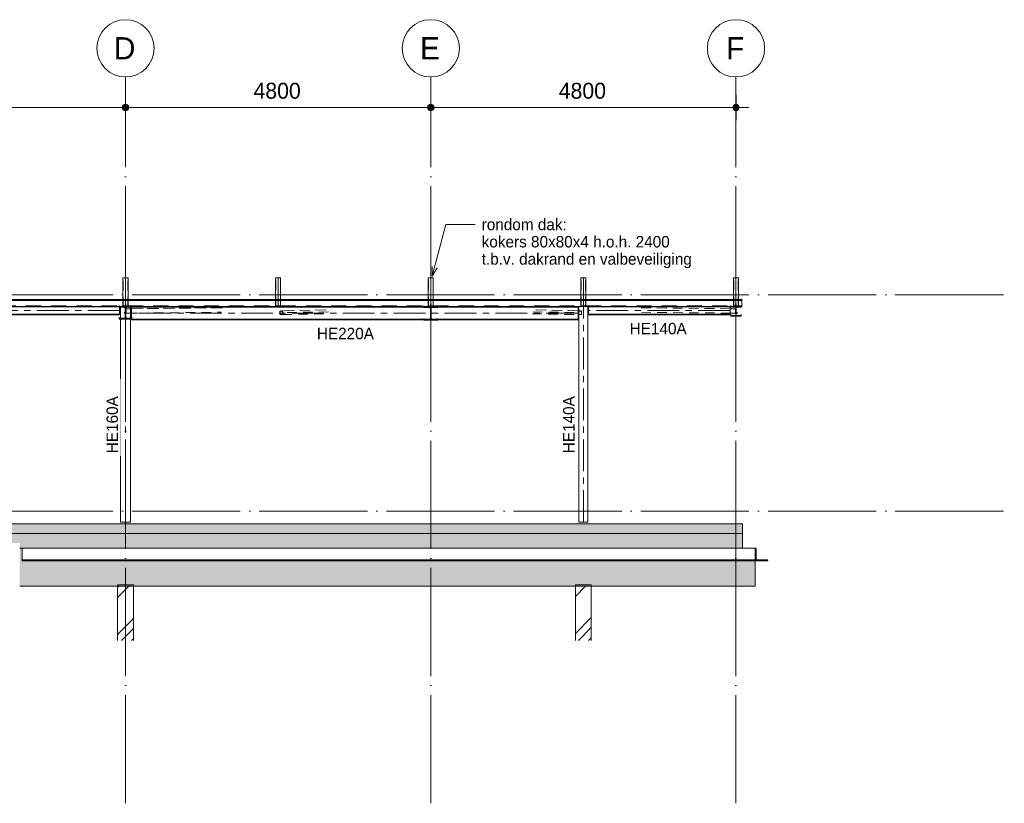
# Model space of a CAD drawing. Header units: millimetres. Extents: x -1359 to 538036, y -4592 to 9900.
# Tile 33 of 43: x 415008 to 430491, y -4592 to 7728. Entities that reach past the tile are written whole.
import ezdxf

# ---------------------------------------------------------------- set-up
doc = ezdxf.new("R2010")
doc.units = ezdxf.units.MM
for name, pattern in [('Overhead', [396.875, 238.125, -158.75]), ('WSP_hartlijn', [800, 500, -100, 100, -100]), ('WSP_hhidden', [250, 150, -100]), ('WSP_stramienlijn', [2000, 1700, -150, 0, -150])]:
    doc.linetypes.add(name, pattern=pattern)
for name, color, linetype, lineweight in [('00_algemeen - 0_18mm', 1, 'Continuous', 13), ('00_algemeen - hartlijn', 7, 'WSP_hartlijn', 13), ('00_algemeen - hhidden - 0_13mm', 7, 'WSP_hhidden', 13), ('00_algemeen - overhead', 7, 'Overhead', 13), ('00_maatvoering', 8, 'Continuous', 13), ('00_maatvoering-100', 8, 'Continuous', 13), ('00_text', 7, 'Continuous', 13), ('07_stramien', 4, 'Continuous', 13), ('07_stramien - levels', 7, 'Continuous', 13), ('16_funderingsconstructies', 2, 'Continuous', 18), ('17_paalfunderingen - prefab', 2, 'Continuous', 18), ('23_vloeren', 2, 'Continuous', 18), ('28_hoofddraagconstructies - kolommen en liggers', 1, 'Continuous', 13), ('28_hoofddraagconstructies - kolommen en liggers - staal', 1, 'Continuous', 13), ('28_hoofddraagconstructies - tags', 7, 'Continuous', 18)]:
    doc.layers.add(name, color=color, linetype=linetype, lineweight=lineweight)
doc.layers.add('16_funderingsconstructies - voeten en balken', color=2, linetype='Continuous')
doc.styles.add('Revittext', font='txt', dxfattribs={"height": 250})
doc.styles.add('Revittext_1', font='txt', dxfattribs={"height": 180})
doc.styles.add('Revittext_2', font='txt', dxfattribs={"height": 350})
doc.dimstyles.new('WSP_25_-_transparant', dxfattribs={"dimscale": 304.8, "dimtxt": 252.223969, "dimasz": 1.312336, "dimexe": 0.656168, "dimexo": 0.0625, "dimgap": 0.213255, "dimtad": 1, "dimdec": 0, "dimzin": 0, "dimdsep": 46, "dimtxsty": 'Revittext', "dimblk1": 'DOTSMALL', "dimblk2": 'DOTSMALL', "dimsah": 1, "dimcen": 0.09, "dimdle": 0.656168, "dimazin": 0, "dimtfac": 1, "dimtdec": 4, "dimtix": 1, "dimtmove": 0, "dimatfit": 3, "dimfxl": 0.656168, "dimfxlon": 1, "dimtvp": 1, "dimtolj": 1, "dimtzin": 0, "dimarcsym": 2})
pattern_1 = [(45, (9142.7, 0), (-449.013, 449.013), []), (45, (9301.45, 0), (0, 898.026), []), (45, (8983.95, 0), (0, 898.026), [])]

# ---------------------------------------------------------------- blocks, each defined once
blk = doc.blocks.new('28_WSP_SC_staal - HE v21-0 - HE160A - S235-1335186-as 7_')
at = {"layer": '00_algemeen - hartlijn'}
blk.add_line((19400, -170), (19400, 3220), dxfattribs=at)
at = {"layer": '28_hoofddraagconstructies - kolommen en liggers - staal'}
for p, q in [((19320, 3220), (19480, 3220)), ((19320, -170), (19320, 3220)), ((19480, 3220), (19480, -170)), ((19480, -170), (19320, -170))]:
    blk.add_line(p, q, dxfattribs=at)
blk = doc.blocks.new('28_WSP_SC_staal - HE v21-0 - HE140A - S235-1323463-as 7_')
at = {"layer": '00_algemeen - hartlijn'}
blk.add_line((26600, -170), (26600, 3220), dxfattribs=at)
at = {"layer": '28_hoofddraagconstructies - kolommen en liggers - staal'}
for p, q in [((26530, 3220), (26670, 3220)), ((26530, -170), (26530, 3220)), ((26670, 3220), (26670, -170)), ((26670, -170), (26530, -170))]:
    blk.add_line(p, q, dxfattribs=at)
blk = doc.blocks.new('28_WSP_SF_staal - HE v21-0 - HE140A-1328806-as 7_')
at = {"layer": '00_algemeen - hartlijn'}
blk.add_line((28907, 3154), (26683, 3154), dxfattribs=at)
at = {"layer": '28_hoofddraagconstructies - kolommen en liggers - staal'}
for p, q in [((26683, 3212), (26683, 3220)), ((28907, 3220), (26683, 3220)), ((26683, 3200), (26683, 3212)), ((28907, 3212), (26683, 3212)), ((26683, 3108), (26683, 3200)), ((26683, 3096), (26683, 3108)), ((28907, 3220), (28907, 3212)), ((28907, 3212), (28907, 3200)), ((28907, 3200), (28907, 3108)), ((28907, 3108), (28907, 3096)), ((26683, 3087), (26683, 3096)), ((28907, 3096), (26683, 3096)), ((28907, 3087), (26683, 3087)), ((28907, 3096), (28907, 3087))]:
    blk.add_line(p, q, dxfattribs=at)
blk = doc.blocks.new('28_WSP_SF_staal - HE v21-0 - HE220A-1335188-as 7_')
at = {"layer": '00_algemeen - hartlijn'}
blk.add_line((26517, 3115), (19493, 3115), dxfattribs=at)
at = {"layer": '28_hoofddraagconstructies - kolommen en liggers - staal'}
for p, q in [((19493, 3209), (19493, 3220)), ((26517, 3220), (19493, 3220)), ((19493, 3191), (19493, 3209)), ((26517, 3209), (19493, 3209)), ((19493, 3039), (19493, 3191)), ((26517, 3220), (26517, 3209)), ((26517, 3209), (26517, 3191)), ((26517, 3191), (26517, 3039)), ((19493, 3021), (19493, 3039)), ((19493, 3010), (19493, 3021)), ((26517, 3021), (19493, 3021)), ((26517, 3010), (19493, 3010)), ((26517, 3039), (26517, 3021)), ((26517, 3021), (26517, 3010))]:
    blk.add_line(p, q, dxfattribs=at)
blk = doc.blocks.new('28_WSP_SF_staal - HE v21-0 - HE140A-1335189-as 7_')
at = {"layer": '00_algemeen - hartlijn'}
blk.add_line((19307, 3154), (14720, 3154), dxfattribs=at)
at = {"layer": '28_hoofddraagconstructies - kolommen en liggers - staal'}
for p, q in [((19307, 3220), (14720, 3220)), ((19307, 3212), (14720, 3212)), ((19307, 3220), (19307, 3212)), ((19307, 3212), (19307, 3200)), ((19307, 3200), (19307, 3108)), ((19307, 3108), (19307, 3096)), ((19307, 3096), (14720, 3096)), ((19307, 3087), (14720, 3087)), ((19307, 3096), (19307, 3087))]:
    blk.add_line(p, q, dxfattribs=at)
blk = doc.blocks.new('28_WSP_SF_staal - HFL v21-0 - Lequ 200x200x16 - S235-1357829-as 7_')
at = {"layer": '00_algemeen - hhidden - 0_13mm'}
blk.add_line((29500, -764), (17775, -764), dxfattribs=at)
blk = doc.blocks.new('28_WSP_SF_staal - HE v21-0 - HE160A-1328804-as 7_')
at = {"layer": '00_algemeen - hartlijn'}
blk.add_line((29000, 3220), (29000, 3219), dxfattribs=at)
blk = doc.blocks.new('28_WSP_SC_staal - RHS v18-0 - SHSC 80x80x4 - S275-1327757-as 7_')
at = {"layer": '00_algemeen - hartlijn'}
blk.add_line((29000, 3220), (29000, 3670), dxfattribs=at)
at = {"layer": '00_algemeen - hhidden - 0_13mm'}
for p, q in [((28964, 3220), (28964, 3670)), ((29036, 3220), (29036, 3670))]:
    blk.add_line(p, q, dxfattribs=at)
at = {"layer": '28_hoofddraagconstructies - kolommen en liggers - staal'}
for p, q in [((28960, 3670), (28960, 3220)), ((28960, 3670), (28968, 3670)), ((28968, 3670), (29032, 3670)), ((29032, 3670), (29040, 3670)), ((29040, 3220), (29040, 3670)), ((28968, 3220), (28960, 3220)), ((29032, 3220), (28968, 3220)), ((29040, 3220), (29032, 3220))]:
    blk.add_line(p, q, dxfattribs=at)
blk = doc.blocks.new('28_WSP_SC_staal - RHS v18-0 - SHSC 80x80x4 - S275-V108-as 7_')
at = {"layer": '00_algemeen - hartlijn'}
blk.add_line((9800, 3220), (9800, 3670), dxfattribs=at)
at = {"layer": '00_algemeen - hhidden - 0_13mm'}
for p, q in [((9764, 3220), (9764, 3670)), ((9836, 3220), (9836, 3670))]:
    blk.add_line(p, q, dxfattribs=at)
at = {"layer": '28_hoofddraagconstructies - kolommen en liggers - staal'}
for p, q in [((9760, 3670), (9760, 3220)), ((9760, 3670), (9768, 3670)), ((9768, 3670), (9832, 3670)), ((9832, 3670), (9840, 3670)), ((9840, 3220), (9840, 3670))]:
    blk.add_line(p, q, dxfattribs=at)
blk = doc.blocks.new('17_WSP_FD_prefab - fundatiepaal v18-0 - 250x250-1088808-as 7_')
at = {"layer": '16_funderingsconstructies', "lineweight": 13}
h = blk.add_hatch(dxfattribs=at)
h.set_pattern_fill('FP_1', color=50, style=0, pattern_type=2)
h.set_pattern_definition(pattern_1)
h.paths.add_polyline_path([(26725, -2034), (26725, -1180), (26475, -1180), (26475, -2034)])
at = {"layer": '16_funderingsconstructies', "color": 135, "lineweight": 13}
for p, q in [((26475, -1180), (26475, -1160)), ((26725, -1160), (26475, -1160)), ((26725, -1160), (26725, -1180))]:
    blk.add_line(p, q, dxfattribs=at)
at = {"layer": '17_paalfunderingen - prefab', "color": 55}
for p, q in [((26475, -2034), (26475, -1180)), ((26725, -1180), (26725, -2034))]:
    blk.add_line(p, q, dxfattribs=at)
blk = doc.blocks.new('17_WSP_FD_prefab - fundatiepaal v18-0 - 250x250-V106-as 7_')
at = {"layer": '16_funderingsconstructies', "lineweight": 13}
h = blk.add_hatch(dxfattribs=at)
h.set_pattern_fill('FP_1', color=50, style=0, pattern_type=2)
h.set_pattern_definition(pattern_1)
h.paths.add_polyline_path([(19275, -2034), (19525, -2034), (19525, -1180), (19275, -1180)])
at = {"layer": '16_funderingsconstructies', "color": 135, "lineweight": 13}
for p, q in [((19275, -1180), (19275, -1160)), ((19525, -1160), (19275, -1160)), ((19525, -1160), (19525, -1180))]:
    blk.add_line(p, q, dxfattribs=at)
at = {"layer": '17_paalfunderingen - prefab', "color": 55}
for p, q in [((19275, -2034), (19275, -1180)), ((19525, -1180), (19525, -2034))]:
    blk.add_line(p, q, dxfattribs=at)
blk = doc.blocks.new('28_WSP_SF_staal - HFL v21-0 - Lequ 70x70x7-1325702-as 7_')
at = {"layer": '28_hoofddraagconstructies - kolommen en liggers', "linetype": 'WSP_hhidden'}
for p, q in [((19378, 3117), (19378, 3115)), ((19378, 3115), (19409, 3113)), ((19404, 3122), (19380, 3122)), ((19402, 3121), (19380, 3122)), ((19406, 3179), (19406, 3129)), ((19480, 3184), (19408, 3183)), ((19409, 3183), (19408, 3183)), ((19409, 3183), (19480, 3184)), ((19409, 3113), (19409, 3183)), ((19409, 3113), (19480, 3114)), ((20926, 3198), (19493, 3184)), ((19493, 3184), (20907, 3198)), ((19493, 3114), (19586, 3115)), ((19596, 3115), (20904, 3128))]:
    blk.add_line(p, q, dxfattribs=at)
for centre, major_axis, start_param, end_param in [((19380, 3117), (-0.04, 4.5), 0, 1.548526), ((19402, 3130), (-0.09, 9), 3.119323, 4.690119), ((19408, 3179), (-0.04, 4.5), 0, 1.548526)]:
    blk.add_ellipse(centre, major_axis=major_axis, ratio=0.442926, start_param=start_param, end_param=end_param, dxfattribs=at)
at = {"layer": '28_hoofddraagconstructies - kolommen en liggers - staal'}
for p, q in [((19493, 3184), (19480, 3184)), ((19480, 3184), (19493, 3184)), ((19480, 3114), (19493, 3114))]:
    blk.add_line(p, q, dxfattribs=at)
blk = doc.blocks.new('28_WSP_SF_staal - HFL v21-0 - Lequ 70x70x7-V109-as 7_')
at = {"layer": '28_hoofddraagconstructies - kolommen en liggers', "linetype": 'WSP_hhidden'}
for p, q in [((28907, 3184), (27492, 3198)), ((27510, 3198), (28907, 3184)), ((27513, 3128), (28907, 3114)), ((29003, 3122), (28996, 3122)), ((28997, 3114), (29003, 3114)), ((29003, 3121), (28998, 3121))]:
    blk.add_line(p, q, dxfattribs=at)
blk.add_ellipse((28998, 3130), major_axis=(0.09, 9), ratio=0.447053, start_param=2.902114, end_param=3.163914, dxfattribs=at)
at = {"layer": '28_hoofddraagconstructies - kolommen en liggers - staal'}
for p, q in [((28992, 3183), (28907, 3184)), ((28907, 3184), (28991, 3183)), ((28907, 3114), (28991, 3113)), ((28991, 3183), (28991, 3183)), ((28991, 3183), (28991, 3113)), ((28991, 3113), (28997, 3114)), ((28994, 3129), (28994, 3179)), ((29020, 3122), (29003, 3122)), ((29020, 3122), (29003, 3121)), ((29003, 3114), (29022, 3115)), ((29022, 3115), (29022, 3117))]:
    blk.add_line(p, q, dxfattribs=at)
for centre, major_axis, start_param, end_param in [((28992, 3179), (0.04, 4.5), 4.73471, 6.283185), ((28998, 3130), (0.09, 9), 1.593117, 2.902114), ((29020, 3117), (0.04, 4.5), 4.73471, 6.283185)]:
    blk.add_ellipse(centre, major_axis=major_axis, ratio=0.447053, start_param=start_param, end_param=end_param, dxfattribs=at)
blk = doc.blocks.new('28_WSP_SF_staal - RHS v18-0 - SHSC 60x60x4 - S275-1332407-as 7_')
at = {"layer": '28_hoofddraagconstructies - kolommen en liggers', "linetype": 'WSP_hhidden'}
for p, q in [((21829, 3144), (21829, 3100)), ((21832, 3100), (21832, 3143)), ((21835, 3151), (21835, 3151)), ((21866, 3151), (21835, 3151)), ((21835, 3147), (21866, 3147)), ((22539, 3165), (21836, 3151)), ((22550, 3165), (21851, 3151)), ((21866, 3091), (22601, 3105)), ((21869, 3143), (21869, 3099)), ((21872, 3099), (21872, 3143)), ((22592, 3135), (21872, 3121)), ((21866, 3095), (21835, 3095)), ((21835, 3091), (21866, 3091))]:
    blk.add_line(p, q, dxfattribs=at)
for centre, major_axis, start_param, end_param in [((21835, 3143), (-0.16, 8), 0, 1.542564), ((21835, 3099), (-0.16, 8), 1.542564, 3.11336), ((21835, 3143), (-0.08, 4), 0.233567, 1.542564), ((21835, 3099), (-0.08, 4), 1.542564, 3.11336), ((21866, 3143), (-0.16, 8), 5.993163, 6.254953), ((21866, 3143), (-0.08, 4), 4.684157, 6.254953), ((21866, 3099), (-0.08, 4), 3.11336, 4.684157), ((21866, 3143), (-0.16, 8), 5.731364, 5.993154), ((21866, 3143), (-0.16, 8), 5.469555, 5.731354), ((21866, 3143), (-0.16, 8), 5.207755, 5.469555), ((21866, 3143), (-0.16, 8), 4.945956, 5.207755), ((21866, 3099), (-0.16, 8), 4.160558, 4.422357), ((21866, 3143), (-0.16, 8), 4.684157, 4.945956), ((21866, 3099), (-0.16, 8), 4.422357, 4.684157), ((21866, 3099), (-0.16, 8), 3.11336, 3.141593), ((21866, 3099), (-0.16, 8), 3.178635, 3.375151), ((21866, 3099), (-0.16, 8), 3.37516, 3.636949), ((21866, 3099), (-0.16, 8), 3.636959, 3.898759), ((21866, 3099), (-0.16, 8), 3.898759, 4.160558)]:
    blk.add_ellipse(centre, major_axis=major_axis, ratio=0.706966, start_param=start_param, end_param=end_param, dxfattribs=at)
blk = doc.blocks.new('28_WSP_SF_staal - RHS v18-0 - SHSC 60x60x4 - S275-1332421-as 7_')
at = {"layer": '00_algemeen - hartlijn'}
for p, q in [((26517, 3152), (26530, 3152)), ((26517, 3121), (26528, 3121))]:
    blk.add_line(p, q, dxfattribs=at)
at = {"layer": '28_hoofddraagconstructies - kolommen en liggers', "linetype": 'WSP_hhidden'}
for p, q in [((25799, 3105), (26517, 3091)), ((25808, 3135), (26517, 3121)), ((25850, 3165), (26517, 3152)), ((26517, 3152), (25861, 3165)), ((26564, 3151), (26530, 3152)), ((26530, 3152), (26549, 3151)), ((26531, 3099), (26531, 3143)), ((26565, 3151), (26534, 3151)), ((26534, 3147), (26565, 3147)), ((26565, 3151), (26565, 3151)), ((26568, 3143), (26568, 3100)), ((26571, 3100), (26571, 3144)), ((26530, 3091), (26534, 3091)), ((26565, 3095), (26534, 3095)), ((26534, 3091), (26565, 3091))]:
    blk.add_line(p, q, dxfattribs=at)
for centre, major_axis, start_param, end_param in [((26534, 3143), (0.16, 8), 0.028232, 0.81362), ((26534, 3143), (0.08, 4), 0.028232, 1.599029), ((26534, 3099), (0.08, 4), 1.599029, 3.169825), ((26565, 3143), (0.16, 8), 4.740621, 6.283185), ((26565, 3143), (0.08, 4), 4.740621, 6.283185), ((26565, 3099), (0.16, 8), 3.169825, 4.740621), ((26565, 3099), (0.08, 4), 3.169825, 4.740621), ((26534, 3099), (0.16, 8), 2.384437, 3.169825)]:
    blk.add_ellipse(centre, major_axis=major_axis, ratio=0.706966, start_param=start_param, end_param=end_param, dxfattribs=at)
at = {"layer": '28_hoofddraagconstructies - kolommen en liggers - staal'}
for p, q in [((26530, 3152), (26517, 3152)), ((26528, 3143), (26528, 3099)), ((26517, 3091), (26530, 3091))]:
    blk.add_line(p, q, dxfattribs=at)
for centre, start_param, end_param in [((26534, 3143), 0.813631, 1.599029), ((26534, 3099), 1.599029, 2.384427)]:
    blk.add_ellipse(centre, major_axis=(0.16, 8), ratio=0.706966, start_param=start_param, end_param=end_param, dxfattribs=at)
blk = doc.blocks.new('Grid - Stramienbol 9_0mm-3500-as 7_')
at = {"layer": '07_stramien'}
blk.add_circle((9800, 7278), 450, dxfattribs=at)
blk = doc.blocks.new('DIMBLOCK85-as 7_')
at = {"layer": '00_maatvoering-100'}
h = blk.add_hatch(color=256, dxfattribs=at)
edge = h.paths.add_edge_path()
edge.add_arc((411872, 6347), 50, 0, 360)
h = blk.add_hatch(color=256, dxfattribs=at)
edge = h.paths.add_edge_path()
edge.add_arc((416672, 6347), 50, 0, 360)
for p, q in [((411872, 6547), (411872, 6147)), ((411872, 6347), (411872, 6547)), ((416672, 6547), (416672, 6147)), ((416672, 6347), (416672, 6547)), ((411872, 6347), (416672, 6347))]:
    blk.add_line(p, q, dxfattribs=at)
for centre in [(411872, 6347), (416672, 6347)]:
    blk.add_circle(centre, 50, dxfattribs=at)
at = {"layer": '00_maatvoering-100', "color": 0, "insert": (413884, 6736), "char_height": 250, "width": 931.29, "attachment_point": 1, "line_spacing_factor": 0.931288, "style": 'Revittext'}
blk.add_mtext('4800', dxfattribs=at)
blk = doc.blocks.new('_DotSmall')
at = {"color": 0, "linetype": 'ByBlock', "const_width": 0.5}
blk.add_lwpolyline([(-0.0625, 0, 1), (0.0625, 0, 1)], format="xyb", close=True, dxfattribs=at)
blk = doc.blocks.new('DIMBLOCK86-as 7_')
at = {"layer": '00_maatvoering-100'}
h = blk.add_hatch(color=256, dxfattribs=at)
edge = h.paths.add_edge_path()
edge.add_arc((416672, 6347), 50, 0, 360)
h = blk.add_hatch(color=256, dxfattribs=at)
edge = h.paths.add_edge_path()
edge.add_arc((421472, 6347), 50, 0, 360)
for p, q in [((416672, 6547), (416672, 6147)), ((416672, 6347), (416672, 6547)), ((421472, 6547), (421472, 6147)), ((421472, 6347), (421472, 6547)), ((416672, 6347), (421472, 6347))]:
    blk.add_line(p, q, dxfattribs=at)
for centre in [(416672, 6347), (421472, 6347)]:
    blk.add_circle(centre, 50, dxfattribs=at)
at = {"layer": '00_maatvoering-100', "color": 0, "insert": (418684, 6736), "char_height": 250, "width": 931.29, "attachment_point": 1, "line_spacing_factor": 0.931288, "style": 'Revittext'}
blk.add_mtext('4800', dxfattribs=at)
blk = doc.blocks.new('DIMBLOCK87-as 7_')
at = {"layer": '00_maatvoering-100'}
h = blk.add_hatch(color=256, dxfattribs=at)
edge = h.paths.add_edge_path()
edge.add_arc((421472, 6347), 50, 0, 360)
h = blk.add_hatch(color=256, dxfattribs=at)
edge = h.paths.add_edge_path()
edge.add_arc((426272, 6347), 50, 0, 360)
for p, q in [((421472, 6547), (421472, 6147)), ((421472, 6347), (421472, 6547)), ((426272, 6547), (426272, 6147)), ((426272, 6347), (426272, 6547)), ((421472, 6347), (426472, 6347))]:
    blk.add_line(p, q, dxfattribs=at)
for centre in [(421472, 6347), (426272, 6347)]:
    blk.add_circle(centre, 50, dxfattribs=at)
at = {"layer": '00_maatvoering-100', "color": 0, "insert": (423484, 6736), "char_height": 250, "width": 931.29, "attachment_point": 1, "line_spacing_factor": 0.931288, "style": 'Revittext'}
blk.add_mtext('4800', dxfattribs=at)

msp = doc.modelspace()

# ---------------------------------------------------------------- hatches: boundary and pattern name
at = {"layer": '16_funderingsconstructies - voeten en balken'}
for points in [[(425107, -580), (426271.7, -580), (426271.7, -350), (406971.7, -350), (406971.7, -580), (414735.2, -580), (414735.2, -500), (415008.2, -500), (415008.2, -580), (422282.1, -580)], [(426271.7, -580), (426371.7, -580), (426371.7, -350), (426271.7, -350)], [(426571.7, -1180), (426571.7, -780), (426271.7, -780), (426271.7, -1180), (426383.5, -1180)]]:
    msp.add_hatch(color=90, dxfattribs=at).paths.add_polyline_path(points)
h = msp.add_hatch(color=90, dxfattribs=at)
h.paths.add_polyline_path([(406771.7, -1180), (414735.2, -1180), (414734.4, -580), (414696.7, -580), (414696.7, -780), (406771.7, -780)])
h.paths.add_polyline_path([(426271.7, -1180), (426271.7, -780), (415046.7, -780), (415046.7, -580), (415008.2, -580), (415008.2, -1180), (425107, -1180)])
at = {"layer": '23_vloeren'}
msp.add_hatch(color=90, dxfattribs=at).paths.add_polyline_path([(426271.7, -350), (426371.7, -350), (426371.7, -200), (406971.7, -200), (406971.7, -350), (425107, -350)])

# ---------------------------------------------------------------- linework, layer by layer
at = {"layer": '00_algemeen - 0_18mm'}
for p, q in [((414311.3, 3315.3), (416632, 3315.3)), ((416711.3, 3315.3), (419032, 3315.3)), ((419111.3, 3315.3), (421432, 3315.3)), ((421511.3, 3315.3), (423832, 3315.3)), ((423911.3, 3315.3), (426232, 3315.3)), ((426311.3, 3315.3), (426361.7, 3315.3))]:
    msp.add_line(p, q, dxfattribs=at)
at = {"layer": '00_algemeen - overhead'}
for p, q in [((414311.7, 3228.9), (416631.7, 3228.9)), ((416711.7, 3228.9), (419031.7, 3228.9)), ((419111.7, 3228.9), (421431.7, 3228.9)), ((421511.7, 3228.9), (423831.7, 3228.9)), ((423911.7, 3228.9), (426231.7, 3228.9)), ((426311.7, 3228.9), (426361.7, 3228.9))]:
    msp.add_line(p, q, dxfattribs=at)
at = {"layer": '00_text', "color": 250, "lineweight": 18}
for p, q in [((421494, 3693.7), (421709.6, 4508.4)), ((421709.6, 4508.4), (422172.5, 4508.4)), ((421494, 3693.7), (421493.6, 3849)), ((421494, 3693.7), (421571.3, 3828.4))]:
    msp.add_line(p, q, dxfattribs=at)
at = {"layer": '07_stramien', "linetype": 'WSP_stramienlijn'}
for p, q in [((416671.7, -4592.4), (416671.7, 6828)), ((421471.7, -4592.4), (421471.7, 6828)), ((426271.7, -4592.4), (426271.7, 6828))]:
    msp.add_line(p, q, dxfattribs=at)
at = {"layer": '07_stramien - levels', "linetype": 'WSP_stramienlijn'}
for p, q in [((402774.6, 3400), (430490.7, 3400)), ((402774.6, 0), (430490.7, 0))]:
    msp.add_line(p, q, dxfattribs=at)
at = {"layer": '16_funderingsconstructies - voeten en balken', "color": 55, "lineweight": 18}
for p, q in [((406971.7, -350), (426271.7, -350)), ((426271.7, -350), (426371.7, -350)), ((426371.7, -580), (426371.7, -350)), ((415046.7, -580), (415008.2, -580)), ((426571.7, -780), (426571.7, -1180)), ((426271.7, -1180), (415008.2, -1180)), ((426571.7, -1180), (426271.7, -1180))]:
    msp.add_line(p, q, dxfattribs=at)
at = {"layer": '23_vloeren'}
for p, q in [((414311.2, 3326.1), (416632, 3326.1)), ((416711.2, 3326.1), (419032, 3326.1)), ((419111.2, 3326.1), (421432, 3326.1)), ((421511.2, 3326.1), (423832, 3326.1)), ((423911.2, 3326.1), (426232, 3326.1)), ((426311.2, 3326.1), (426361.7, 3326.1)), ((426361.7, 3341.1), (426361.7, 3218.1)), ((416591.7, 3218.1), (416579, 3218.1)), ((416764.4, 3218.1), (416751.7, 3218.1)), ((423801.7, 3218.1), (423789, 3218.1)), ((423954.4, 3218.1), (423941.7, 3218.1)), ((426191.7, 3218.1), (426179, 3218.1)), ((426361.7, 3218.1), (426351.7, 3218.1))]:
    msp.add_line(p, q, dxfattribs=at)
at = {"layer": '23_vloeren', "linetype": 'WSP_hhidden', "lineweight": 13}
for p, q in [((416632, 3326.1), (416711.2, 3326.1)), ((416632, 3315.3), (416711.2, 3315.3)), ((419032, 3326.1), (419111.2, 3326.1)), ((419032, 3315.3), (419111.2, 3315.3)), ((421432, 3326.1), (421511.2, 3326.1)), ((421432, 3315.3), (421511.2, 3315.3)), ((423832, 3326.1), (423911.2, 3326.1)), ((423832, 3315.3), (423911.2, 3315.3)), ((426232, 3326.1), (426311.2, 3326.1)), ((426232, 3315.3), (426311.2, 3315.3)), ((416579, 3218.1), (411751.8, 3218.1)), ((416751.7, 3218.1), (416591.8, 3218.1)), ((416631.8, 3228.9), (416711.7, 3228.9)), ((423789, 3218.1), (416764.5, 3218.1)), ((419031.8, 3228.9), (419111.7, 3228.9)), ((421431.8, 3228.9), (421511.7, 3228.9)), ((423941.7, 3218.1), (423801.8, 3218.1)), ((423831.8, 3228.9), (423911.7, 3228.9)), ((426179, 3218.1), (423954.5, 3218.1)), ((426351.7, 3218.1), (426191.8, 3218.1)), ((426231.8, 3228.9), (426311.7, 3228.9))]:
    msp.add_line(p, q, dxfattribs=at)
at = {"layer": '23_vloeren', "color": 55}
for p, q in [((406971.7, -200), (426371.7, -200)), ((426371.7, -200), (426371.7, -350)), ((426371.7, -350), (406971.7, -350))]:
    msp.add_line(p, q, dxfattribs=at)
at = {"layer": '28_hoofddraagconstructies - kolommen en liggers', "linetype": 'WSP_hhidden'}
for p, q in [((416571.7, 3221.9), (416571.7, 3235.1)), ((416571.7, 3221.9), (416571.7, 3206.9)), ((416771.7, 3221.9), (416571.7, 3221.9)), ((416571.7, 3206.9), (416579, 3206.9)), ((416591.8, 3206.9), (416649.2, 3206.9)), ((416667.2, 3188.9), (416667.2, 3054.9)), ((416676.2, 3123.4), (416676.2, 3188.9)), ((416676.2, 3054.9), (416676.2, 3123.1)), ((416694.2, 3206.9), (416751.7, 3206.9)), ((416764.5, 3206.9), (416771.7, 3206.9)), ((416771.7, 3235.1), (416771.7, 3221.9)), ((416771.7, 3206.9), (416771.7, 3221.9)), ((421361.7, 3221.2), (421361.7, 3235.1)), ((421361.7, 3221.2), (421361.7, 3205.2)), ((421581.7, 3221.2), (421361.7, 3221.2)), ((421361.7, 3205.2), (421449, 3205.2)), ((421467, 3187.2), (421467, 3035.2)), ((421476.5, 3035.2), (421476.5, 3187.2)), ((421494.5, 3205.2), (421581.7, 3205.2)), ((421581.7, 3235.1), (421581.7, 3221.2)), ((421581.7, 3205.2), (421581.7, 3221.2)), ((426191.7, 3220.1), (426191.7, 3235.1)), ((426351.7, 3235.1), (426351.7, 3220.1)), ((416649.2, 3036.9), (416591.8, 3036.9)), ((416591.8, 3021.9), (416751.7, 3021.9)), ((416751.7, 3036.9), (416694.2, 3036.9)), ((416771.7, 3036.9), (416764.5, 3036.9)), ((416764.5, 3021.9), (416771.7, 3021.9)), ((416771.7, 3050.1), (416771.7, 3036.9)), ((416771.7, 3021.9), (416771.7, 3036.9)), ((421361.7, 3031.1), (421361.7, 3017.2)), ((421449, 3017.2), (421361.7, 3017.2)), ((421361.7, 3017.2), (421361.7, 3010.2)), ((421581.7, 3017.2), (421494.5, 3017.2)), ((421581.7, 3031.1), (421581.7, 3017.2)), ((421581.7, 3010.2), (421581.7, 3017.2)), ((426571.7, -780), (426571.7, -580))]:
    msp.add_line(p, q, dxfattribs=at)
at = {"layer": '28_hoofddraagconstructies - kolommen en liggers', "color": 135}
for p, q in [((426271.7, -350), (426271.7, -1180)), ((426571.7, -580), (426571.7, -780))]:
    msp.add_line(p, q, dxfattribs=at)
at = {"layer": '28_hoofddraagconstructies - kolommen en liggers', "linetype": 'WSP_hhidden'}
for centre, major_axis, start_param, end_param in [((416649.2, 3188.9), (18, 0), 0, 1.5707963), ((416694.2, 3188.9), (18, 0), 1.5707963, 3.1415927), ((421449, 3187.2), (18, 0), 0, 1.5707963), ((421494.5, 3187.2), (18, 0), 1.5707963, 3.1415927), ((416649.2, 3054.9), (18, 0), 4.712389, 6.2831853), ((416694.2, 3054.9), (18, 0), 3.1415927, 4.712389), ((421449, 3035.2), (18, 0), 4.712389, 6.2831853), ((421494.5, 3035.2), (18, 0), 3.1415927, 4.712389), ((426253.7, 3090.7), (15, 0), 5.7595865, 6.0213859), ((426253.7, 3090.7), (15, 0), 6.0284843, 6.2831853), ((426289.7, 3090.7), (15, 0), 3.7849676, 3.9269908)]:
    msp.add_ellipse(centre, major_axis=major_axis, ratio=0.9998007, start_param=start_param, end_param=end_param, dxfattribs=at)
at = {"layer": '28_hoofddraagconstructies - kolommen en liggers - staal'}
for p, q in [((416579, 3206.9), (416591.7, 3206.9)), ((416751.7, 3206.9), (416764.4, 3206.9)), ((426191.7, 3218.7), (426191.7, 3220.1)), ((426191.7, 3218.7), (426191.7, 3209.7)), ((426351.7, 3218.7), (426191.7, 3218.7)), ((426191.7, 3209.7), (426253.7, 3209.7)), ((426268.7, 3194.7), (426268.7, 3090.7)), ((426274.7, 3090.7), (426274.7, 3194.7)), ((426289.7, 3209.7), (426351.7, 3209.7)), ((426351.7, 3220.1), (426351.7, 3218.7)), ((426351.7, 3209.7), (426351.7, 3218.7)), ((416571.7, 3050.1), (416571.7, 3036.9)), ((416591.7, 3036.9), (416571.7, 3036.9)), ((416571.7, 3036.9), (416571.7, 3021.9)), ((416571.7, 3021.9), (416591.7, 3021.9)), ((416764.4, 3036.9), (416751.7, 3036.9)), ((416751.7, 3021.9), (416764.4, 3021.9)), ((421361.7, 3010.1), (421361.7, 3001.2)), ((421361.7, 3001.2), (421581.7, 3001.2)), ((421581.7, 3001.2), (421581.7, 3010.1)), ((426191.7, 3092.1), (426191.7, 3075.7)), ((426253.7, 3075.7), (426191.7, 3075.7)), ((426191.7, 3075.7), (426191.7, 3066.7)), ((426191.7, 3066.7), (426351.7, 3066.7)), ((426351.7, 3075.7), (426289.7, 3075.7)), ((426351.7, 3092.1), (426351.7, 3075.7)), ((426351.7, 3066.7), (426351.7, 3075.7)), ((426578.7, -580), (415046.7, -580)), ((415046.7, -589), (415046.7, -580)), ((415046.7, -746), (415046.7, -589)), ((426587.7, -746), (426587.7, -589)), ((426587.7, -589), (426587.7, -746)), ((415046.7, -764), (415046.7, -746)), ((426762.7, -764), (415046.7, -764)), ((415046.7, -773), (415046.7, -764)), ((415046.7, -780), (415046.7, -773)), ((426771.7, -780), (426771.7, -773)), ((426771.7, -773), (426771.7, -780)), ((426771.7, -780), (415046.7, -780))]:
    msp.add_line(p, q, dxfattribs=at)
at = {"layer": '28_hoofddraagconstructies - kolommen en liggers - staal', "flags": 128}
for points in [[(426587.7, -589), (426585.1, -582.6), (426578.7, -580)], [(426578.7, -580), (426585.1, -582.6), (426587.7, -589)], [(426605.5, -764), (426596.7, -761.6), (426590.1, -755), (426587.7, -746)], [(426587.7, -746), (426590.1, -755), (426596.7, -761.6), (426605.5, -764)], [(426762.8, -764), (426769.1, -766.6), (426771.7, -773)], [(426771.7, -773), (426769.1, -766.6), (426762.9, -764)]]:
    msp.add_lwpolyline(points, dxfattribs=at)
at = {"layer": '28_hoofddraagconstructies - kolommen en liggers - staal'}
for centre, start_param, end_param in [((426253.7, 3194.7), 0, 1.5707963), ((426289.7, 3194.7), 1.5707963, 3.1415927), ((426253.7, 3090.7), 4.712389, 5.7595865), ((426289.7, 3090.7), 3.1415927, 3.7816509), ((426289.7, 3090.7), 3.9269908, 4.712389)]:
    msp.add_ellipse(centre, major_axis=(15, 0), ratio=0.9998007, start_param=start_param, end_param=end_param, dxfattribs=at)

# ---------------------------------------------------------------- block references
at = {"layer": '00_algemeen - hartlijn'}
msp.add_blockref('28_WSP_SF_staal - HE v21-0 - HE160A-1328804-as 7_', (397271.7, 0), dxfattribs=at)
at = {"layer": '00_algemeen - hhidden - 0_13mm'}
msp.add_blockref('28_WSP_SF_staal - HFL v21-0 - Lequ 200x200x16 - S235-1357829-as 7_', (397271.7, 0), dxfattribs=at)
at = {"layer": '07_stramien'}
for p in [(406871.7, 0), (411671.7, 0), (416471.7, 0)]:
    msp.add_blockref('Grid - Stramienbol 9_0mm-3500-as 7_', p, dxfattribs=at)
at = {"layer": '16_funderingsconstructies', "color": 135, "lineweight": 13}
for name in ['17_WSP_FD_prefab - fundatiepaal v18-0 - 250x250-V106-as 7_', '17_WSP_FD_prefab - fundatiepaal v18-0 - 250x250-1088808-as 7_']:
    msp.add_blockref(name, (397271.7, 0), dxfattribs=at)
at = {"layer": '28_hoofddraagconstructies - kolommen en liggers'}
for name, p in [('28_WSP_SC_staal - RHS v18-0 - SHSC 80x80x4 - S275-V108-as 7_', (406871.7, 0)), ('28_WSP_SC_staal - RHS v18-0 - SHSC 80x80x4 - S275-V108-as 7_', (409271.7, 0)), ('28_WSP_SC_staal - RHS v18-0 - SHSC 80x80x4 - S275-V108-as 7_', (411671.7, 0)), ('28_WSP_SC_staal - RHS v18-0 - SHSC 80x80x4 - S275-V108-as 7_', (414071.7, 0)), ('28_WSP_SC_staal - RHS v18-0 - SHSC 80x80x4 - S275-1327757-as 7_', (397271.7, 0)), ('28_WSP_SF_staal - HE v21-0 - HE140A-1335189-as 7_', (397271.7, 0)), ('28_WSP_SC_staal - HE v21-0 - HE160A - S235-1335186-as 7_', (397271.7, 0)), ('28_WSP_SF_staal - HE v21-0 - HE220A-1335188-as 7_', (397271.7, 0)), ('28_WSP_SC_staal - HE v21-0 - HE140A - S235-1323463-as 7_', (397271.7, 0)), ('28_WSP_SF_staal - HE v21-0 - HE140A-1328806-as 7_', (397271.7, 0))]:
    msp.add_blockref(name, p, dxfattribs=at)
at = {"layer": '28_hoofddraagconstructies - kolommen en liggers', "linetype": 'WSP_hhidden'}
for name in ['28_WSP_SF_staal - HFL v21-0 - Lequ 70x70x7-1325702-as 7_', '28_WSP_SF_staal - RHS v18-0 - SHSC 60x60x4 - S275-1332407-as 7_', '28_WSP_SF_staal - RHS v18-0 - SHSC 60x60x4 - S275-1332421-as 7_', '28_WSP_SF_staal - HFL v21-0 - Lequ 70x70x7-V109-as 7_']:
    msp.add_blockref(name, (397271.7, 0), dxfattribs=at)

# ---------------------------------------------------------------- texts
at = {"layer": '00_text', "lineweight": 18, "char_height": 180, "attachment_point": 1, "style": 'Revittext_1'}
for s, insert, width in [('rondom dak:', (422272.5, 4598.4), 1659.493), ('kokers 80x80x4 h.o.h. 2400 ', (422272.5, 4327.2), 3727.847), ('t.b.v. dakrand en valbeveiliging ', (422272.5, 4056), 4056.539)]:
    msp.add_mtext(s, dxfattribs=dict(at, insert=insert, width=width))
at = {"layer": '07_stramien', "char_height": 350, "attachment_point": 1, "style": 'Revittext_2'}
for s, insert, width in [('D', (416489.6, 7453.6), 432.911), ('E', (421303.1, 7453.6), 400.844), ('F', (426116.1, 7453.6), 368.776)]:
    msp.add_mtext(s, dxfattribs=dict(at, insert=insert, width=width))
at = {"layer": '28_hoofddraagconstructies - tags', "lineweight": 13, "char_height": 180, "width": 1122.362, "attachment_point": 1, "style": 'Revittext_1'}
for s, insert in [('HE140A', (424600, 2961.1)), ('HE220A', (419681.3, 2884.1))]:
    msp.add_mtext(s, dxfattribs=dict(at, insert=insert))

# ---------------------------------------------------------------- dimensions: what is measured, and where the dimension line sits
at = {"layer": '00_maatvoering'}
for base, p1, p2, picture, middle in [((416671.7, 6347.1), (411871.7, 6547.1), (416671.7, 6547.1), 'DIMBLOCK85-as 7_', (414271.7, 6539.7)), ((421471.7, 6347.1), (416671.7, 6547.1), (421471.7, 6547.1), 'DIMBLOCK86-as 7_', (419071.7, 6539.7)), ((426271.7, 6347.1), (421471.7, 6547.1), (426271.7, 6547.1), 'DIMBLOCK87-as 7_', (423871.7, 6539.7))]:
    dim = msp.add_linear_dim(base=base, p1=p1, p2=p2, dimstyle='WSP_25_-_transparant', override={"dimpost": '<>', "dimfxl": 4800}, dxfattribs=at)
    dim.commit()
    dim.dimension.update_dxf_attribs({"geometry": picture, "text_midpoint": middle})

# ---------------------------------------------------------------- next in the draw order: texts
at = {"layer": '28_hoofddraagconstructies - tags', "lineweight": 13, "char_height": 180, "width": 1122.362, "attachment_point": 1, "rotation": 90, "style": 'Revittext_1', "bg_fill": 3, "box_fill_scale": 1.25, "bg_fill_color": 256, "bg_fill_true_color": 13158600, "bg_fill_transparency": 0}
for s, insert in [('HE160A', (416373.4, 911.8)), ('HE140A', (423552.8, 911.8))]:
    msp.add_mtext(s, dxfattribs=dict(at, insert=insert))

doc.saveas('drawing.dxf')
